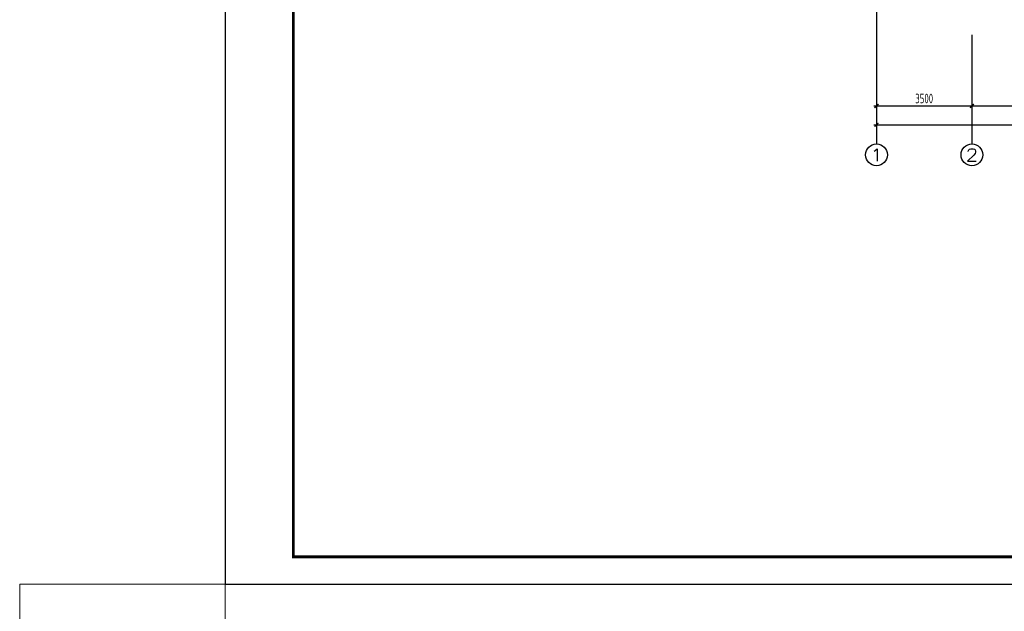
# Model space of a CAD drawing. Extents: x -302077 to 107904, y -9283 to 295706.
# Tile 104 of 256: x -167008 to -130907, y 112513 to 134220. Entities that reach past the tile are written whole.
import ezdxf
from ezdxf.enums import TextEntityAlignment as Align

# ---------------------------------------------------------------- set-up
doc = ezdxf.new("R2010")
doc.units = 0
doc.header["$LTSCALE"] = 500
doc.header["$MEASUREMENT"] = 0
doc.layers.get('0').update_dxf_attribs({"linetype": 'CONTINUOUS'})
doc.layers.get('Defpoints').update_dxf_attribs({"linetype": 'CONTINUOUS'})
for name, color, linetype in [('AXIS', 3, 'CONTINUOUS'), ('AXIS_TEXT', 7, 'CONTINUOUS'), ('PUB_DIM', 3, 'CONTINUOUS'), ('PUB_TITLE', 4, 'CONTINUOUS')]:
    doc.layers.add(name, color=color, linetype=linetype)
doc.layers.add('COLU_HATCH', color=251, linetype='CONTINUOUS', lineweight=0)
doc.styles.add('_TCH_AXIS', font='COMPLEX', dxfattribs={"bigfont": 'GBCBIG'})
doc.styles.add('COMPLEX', font='COMPLEX')
doc.styles.add('TSSD_Dimension', font='tssdeng.shx', dxfattribs={"width": 0.7, "bigfont": 'hztxt.shx'})
doc.dimstyles.new('TSSD_100_100', dxfattribs={"dimtxt": 350, "dimasz": 100, "dimexe": 100, "dimexo": 250, "dimgap": 100, "dimtad": 1, "dimdec": 0, "dimzin": 0, "dimdsep": 46, "dimtxsty": 'TSSD_Dimension', "dimblk": 'ARCHTICK', "dimblk1": 'ARCHTICK', "dimblk2": 'ARCHTICK', "dimcen": 0, "dimdle": 100, "dimclrt": 7, "dimadec": 0, "dimazin": 0, "dimtfac": 1, "dimtdec": 0, "dimtix": 1, "dimtmove": 2, "dimatfit": 3, "dimfxl": 1, "dimtolj": 1, "dimtzin": 0, "dimarcsym": 0})

# ---------------------------------------------------------------- blocks, each defined once
blk = doc.blocks.new('_ArchTick')
at = {"color": 0, "linetype": 'ByBlock', "const_width": 0.5}
blk.add_lwpolyline([(-0.71, -0.71), (0.71, 0.71)], dxfattribs=at)
blk = doc.blocks.new('*D353')
at = {"layer": 'AXIS', "color": 0, "lineweight": -2}
for p, q in [((115151, -81747), (115151, -84897)), ((145151, -81747), (145151, -84897)), ((115051, -84797), (145251, -84797))]:
    blk.add_line(p, q, dxfattribs=at)
at = {"layer": 'Defpoints', "color": 0}
for p in [(115151, -81497), (145151, -81497), (145151, -84797)]:
    blk.add_point(p, dxfattribs=at)
at = {"layer": 'AXIS', "color": 0, "lineweight": -2, "xscale": 100, "yscale": 100, "zscale": 100, "rotation": 180}
blk.add_blockref('_ArchTick', (115151, -84797), dxfattribs=at)
at = {"layer": 'AXIS', "color": 0, "lineweight": -2, "xscale": 100, "yscale": 100, "zscale": 100}
blk.add_blockref('_ArchTick', (145151, -84797), dxfattribs=at)
at = {"layer": 'AXIS', "color": 7, "insert": (130151, -84522), "char_height": 350, "attachment_point": 5, "style": 'TSSD_Dimension'}
blk.add_mtext('\\A1;30000', dxfattribs=at)
blk = doc.blocks.new('*D354')
at = {"layer": 'Defpoints', "color": 0}
for p in [(115151, -81497), (118651, -81497), (118651, -84104)]:
    blk.add_point(p, dxfattribs=at)
at = {"layer": 'PUB_DIM', "color": 0, "lineweight": -2}
for p, q in [((115151, -81747), (115151, -84204)), ((118651, -81747), (118651, -84204)), ((115051, -84104), (118751, -84104))]:
    blk.add_line(p, q, dxfattribs=at)
at = {"layer": 'PUB_DIM', "color": 0, "lineweight": -2, "xscale": 100, "yscale": 100, "zscale": 100, "rotation": 180}
blk.add_blockref('_ArchTick', (115151, -84104), dxfattribs=at)
at = {"layer": 'PUB_DIM', "color": 0, "lineweight": -2, "xscale": 100, "yscale": 100, "zscale": 100}
blk.add_blockref('_ArchTick', (118651, -84104), dxfattribs=at)
at = {"layer": 'PUB_DIM', "color": 7, "insert": (116901, -83829), "char_height": 350, "attachment_point": 5, "style": 'TSSD_Dimension'}
blk.add_mtext('\\A1;3500', dxfattribs=at)
blk = doc.blocks.new('*D355')
at = {"layer": 'Defpoints', "color": 0}
for p in [(118651, -81497), (122651, -81497), (122651, -84104)]:
    blk.add_point(p, dxfattribs=at)
at = {"layer": 'PUB_DIM', "color": 0, "lineweight": -2}
for p, q in [((118651, -81747), (118651, -84204)), ((122651, -81747), (122651, -84204)), ((118551, -84104), (122751, -84104))]:
    blk.add_line(p, q, dxfattribs=at)
at = {"layer": 'PUB_DIM', "color": 0, "lineweight": -2, "xscale": 100, "yscale": 100, "zscale": 100, "rotation": 180}
blk.add_blockref('_ArchTick', (118651, -84104), dxfattribs=at)
at = {"layer": 'PUB_DIM', "color": 0, "lineweight": -2, "xscale": 100, "yscale": 100, "zscale": 100}
blk.add_blockref('_ArchTick', (122651, -84104), dxfattribs=at)
at = {"layer": 'PUB_DIM', "color": 7, "insert": (120651, -83829), "char_height": 350, "attachment_point": 5, "style": 'TSSD_Dimension'}
blk.add_mtext('\\A1;4000', dxfattribs=at)
blk = doc.blocks.new('_AXISO')
blk.add_circle((0, 0), 0.5)
at = {"layer": 'AXIS_TEXT', "style": 'COMPLEX', "width": 1.041667}
blk.add_attdef('A', text='', height=0.56, dxfattribs=at).set_placement((-0.25, -0.28), (0.25, -0.28), align=Align.FIT)
blk = doc.blocks.new('wrtgtg')
at = {"layer": 'PUB_TITLE'}
blk.add_lwpolyline([(-75296, -5841), (8804, -5841), (8804, 53559), (-75296, 53559)], close=True, dxfattribs=at)
at = {"layer": 'PUB_TITLE', "const_width": 100}
blk.add_lwpolyline([(-72796, -4841), (7804, -4841), (7804, 52559), (-72796, 52559)], close=True, dxfattribs=at)
blk = doc.blocks.new('zzwww')
at = {"layer": 'AXIS', "color": 250}
blk.add_line((115151.4, -50297.4), (115151.4, -81497.4), dxfattribs=at)
at = {"layer": 'AXIS'}
for p, q in [((115151.4, -81497.4), (115151.4, -85497.4)), ((118651.4, -81497.4), (118651.4, -85497.4))]:
    blk.add_line(p, q, dxfattribs=at)
ref = blk.add_blockref('_AXISO', (115151.4, -85897.4), dxfattribs=dict(at, xscale=800, yscale=800, zscale=800))
ref.add_attrib('A', '1', dxfattribs={"layer": 'AXIS_TEXT', "height": 452.5, "style": '_TCH_AXIS', "width": 2.333333}).set_placement((114925.1, -86123.6), (115377.6, -86123.6), align=Align.FIT)
ref = blk.add_blockref('_AXISO', (118651.4, -85897.4), dxfattribs=dict(at, xscale=800, yscale=800, zscale=800))
ref.add_attrib('A', '2', dxfattribs={"layer": 'AXIS_TEXT', "height": 452.5, "style": '_TCH_AXIS', "width": 1.5}).set_placement((118425.1, -86123.6), (118877.6, -86123.6), align=Align.FIT)
dim = blk.add_aligned_dim(p1=(115151.4, -81497.4), p2=(145151.4, -81497.4), distance=-3300, dimstyle='TSSD_100_100', dxfattribs=at)
dim.commit()
dim.dimension.update_dxf_attribs({"geometry": '*D353', "text_midpoint": (130151.4, -84522.4)})
at = {"layer": 'PUB_DIM'}
for p1, p2, picture, middle in [((115151.4, -81497.4), (118651.4, -81497.4), '*D354', (116901.4, -83829.1)), ((118651.4, -81497.4), (122651.4, -81497.4), '*D355', (120651.4, -83829.1))]:
    dim = blk.add_aligned_dim(p1=p1, p2=p2, distance=-2606.8, dimstyle='TSSD_100_100', dxfattribs=at)
    dim.commit()
    dim.dimension.update_dxf_attribs({"geometry": picture, "text_midpoint": middle})

msp = doc.modelspace()

# ---------------------------------------------------------------- linework, layer by layer
at = {"layer": 'COLU_HATCH'}
msp.add_lwpolyline([(-159470.464, 111514.242), (-167007.884, 111514.242), (-167007.884, 113511.449), (-159470.464, 113511.449)], close=True, dxfattribs=at)

# ---------------------------------------------------------------- block references
msp.add_blockref('wrtgtg', (-84174.787, 119352.674))
at = {"layer": 'PUB_DIM'}
msp.add_blockref('zzwww', (-250745.017, 215157.485), dxfattribs=at)

doc.saveas('drawing.dxf')
